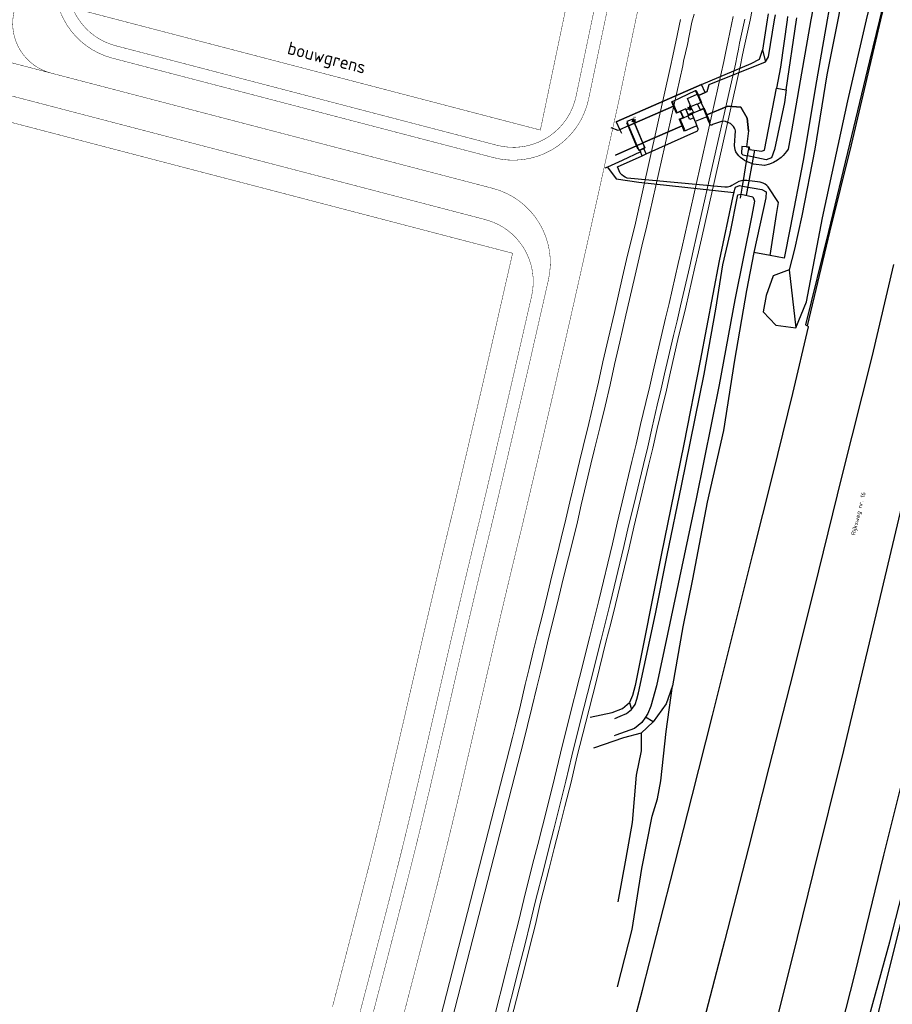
# Model space of a CAD drawing. Header units: metres. Extents: x 102000 to 105000, y 414600 to 420766.
# Tile 178 of 206: x 103598 to 103802, y 419170 to 419400. Entities that reach past the tile are written whole.
import ezdxf
from ezdxf.enums import TextEntityAlignment as Align

# ---------------------------------------------------------------- set-up
doc = ezdxf.new("R2010")
doc.units = ezdxf.units.M
doc.linetypes.add('DGN Style 2', pattern=[10.029034, 6.01742, -4.011614])
doc.layers.get('0').update_dxf_attribs({"color": 8})
for name, color, linetype, lineweight in [('00-Ontwerp DKIV', 8, 'Continuous', 0), ('N-PV-KG-GRENS_BOUWVLAK', 7, 'DGN Style 2', 0), ('N-WE-GR-OEVERBEPLANTING-A', 252, 'Continuous', 18), ('N-WE-GR-RUBUS 2 SOORTEN-G', 3, 'Continuous', 18), ('N-WE-GW-TALUDLIJN-G', 90, 'Continuous', 18), ('N-WE-WH-WATERLIJN-G', 150, 'Continuous', 5)]:
    doc.layers.add(name, color=color, linetype=linetype, lineweight=lineweight)
doc.styles.add('MtXpl_NLCS-ISO', font='NLCS-ISO.ttf')
doc.styles.add('NLCS-ISO', font='NLCS-ISO.ttf')
doc.styles.add('NLCS-ISO-ANNOTATIEF-T25', font='NLCS-ISO.ttf', dxfattribs={"height": 2.5})

msp = doc.modelspace()

# ---------------------------------------------------------------- hatches: boundary and pattern name
at = {"layer": 'N-WE-GR-OEVERBEPLANTING-A'}
h = msp.add_hatch(dxfattribs=at)
h.set_pattern_fill('AGR-BEPLANTING_SOORT_01-SO', color=256, scale=0.1, pattern_type=2)
h.set_pattern_definition([(60, (103582.13463, 419496.0748), (-0.2886752, 0.4999999), [0.144338, -0.433013]), (120, (103582.13463, 419496.0748), (-0.5773502, -1e-07), [0.144338, -0.433013]), (270, (103582.13463, 419496.07482), (0.288675, -0.5), [0.125, -0.875])])
edge = h.paths.add_edge_path()
edge.add_line((103568.8, 419452.96), (103581.63, 419492.91))
edge.add_line((103581.63, 419492.91), (103389.09, 419415.29))
edge.add_line((103389.09, 419415.29), (103250.81, 419378))
edge.add_arc((103249.58, 419382.59), 4.75, 194.9859, 285.093, ccw=False)
edge.add_line((103244.99, 419381.36), (103235.55, 419416.53))
edge.add_arc((103233.71, 419415.74), 2, 23.2211, 91.1804)
edge.add_line((103233.67, 419417.74), (103220.41, 419417.47))
edge.add_arc((103220.27, 419423.92), 6.45, 181.2023, 271.2023, ccw=False)
edge.add_line((103213.82, 419423.78), (103213.82, 419425.02))
edge.add_arc((103220.51, 419424.52), 6.71, 93.3467, 175.7141, ccw=False)
edge.add_line((103220.12, 419431.22), (103239.06, 419431.62))
edge.add_line((103239.06, 419431.62), (103291.97, 419438.06))
edge.add_line((103291.97, 419438.06), (103374.13, 419460.22))
edge.add_line((103374.13, 419460.22), (103571.21, 419539.65))
edge.add_line((103571.21, 419539.65), (103602.95, 419530.99))
edge.add_line((103602.95, 419530.99), (103600.56, 419527.5))
edge.add_line((103600.56, 419527.5), (103571.46, 419535.44))
edge.add_line((103571.46, 419535.44), (103375.41, 419456.41))
edge.add_line((103375.41, 419456.41), (103292.05, 419433.93))
edge.add_line((103292.05, 419433.93), (103239.14, 419428.02))
edge.add_line((103239.14, 419428.02), (103220.19, 419427.62))
edge.add_arc((103220.27, 419423.92), 3.7, 91.2023, 271.2023)
edge.add_line((103220.35, 419420.22), (103235.55, 419420.53))
edge.add_arc((103235.43, 419418.04), 2.5, 14.9905, 87.3009, ccw=False)
edge.add_line((103237.84, 419418.68), (103247.64, 419382.07))
edge.add_line((103247.64, 419382.07), (103247.62, 419382.16))
edge.add_arc((103249.57, 419382.58), 1.99, 192.1416, 259.5061)
edge.add_line((103249.21, 419380.62), (103250.1, 419380.66))
edge.add_line((103250.1, 419380.66), (103388.17, 419417.89))
edge.add_line((103388.17, 419417.89), (103582.13, 419496.07))
edge.add_arc((103582.99, 419494.36), 1.91, -12.4829, 116.4606, ccw=False)
edge.add_line((103584.86, 419493.95), (103571.98, 419454.28))
edge.add_line((103571.98, 419454.28), (103568.8, 419452.96))

# ---------------------------------------------------------------- linework, layer by layer
at = {"transparency": 33554687}
for p, q in [((103801.05, 419410.49), (103798.56, 419400)), ((103798.93, 419400), (103801.27, 419409.96)), ((103784.13, 419408.42), (103782.56, 419400)), ((103790.04, 419406.13), (103788.83, 419400)), ((103795.57, 419400), (103796.79, 419405.29)), ((103772.54, 419401.38), (103772.33, 419400)), ((103774.06, 419400), (103774.25, 419401.14)), ((103777.07, 419400.76), (103776.97, 419400)), ((103779.21, 419400), (103779.28, 419400.45)), ((103786.73, 419402.14), (103786.36, 419400))]:
    msp.add_line(p, q, dxfattribs=at)
for p, q in [((103772.33, 419400), (103771.54, 419394.88)), ((103772.65, 419391.34), (103774.06, 419400)), ((103776.97, 419400), (103775.43, 419388.9)), ((103776.81, 419383.57), (103779.21, 419400)), ((103782.56, 419400), (103780.03, 419385.69)), ((103786.36, 419400), (103783.88, 419385.67)), ((103788.83, 419400), (103786.28, 419387.09)), ((103791.22, 419381.03), (103795.57, 419400)), ((103798.56, 419400), (103796.27, 419390.35)), ((103796.57, 419389.99), (103798.93, 419400)), ((103771.54, 419394.88), (103771.24, 419392.91)), ((103770.57, 419390.75), (103771.24, 419392.91)), ((103771.24, 419392.91), (103771.94, 419390.12)), ((103771.94, 419390.12), (103772.65, 419391.34)), ((103757.01, 419384.82), (103768.57, 419389.77)), ((103758.76, 419384.85), (103771.94, 419390.12)), ((103768.57, 419389.77), (103770.57, 419390.75)), ((103775.43, 419388.9), (103774.5, 419384.02)), ((103796.27, 419390.35), (103791.59, 419370.88)), ((103792.02, 419370.76), (103796.57, 419389.99)), ((103786.28, 419387.09), (103783.46, 419369.76)), ((103737.03, 419376.11), (103757.01, 419384.82)), ((103757.01, 419384.82), (103737.03, 419376.11)), ((103757.83, 419382.97), (103757.01, 419384.82)), ((103757.83, 419382.97), (103757.01, 419384.82)), ((103758.33, 419383.18), (103758.76, 419384.85)), ((103780.03, 419385.69), (103778.06, 419374.02)), ((103783.88, 419385.67), (103780.76, 419367.09)), ((103750.19, 419380.84), (103755.62, 419383.43)), ((103753.7, 419381.56), (103755.96, 419382.58)), ((103755.62, 419383.43), (103755.64, 419383.44)), ((103755.62, 419383.43), (103755.64, 419383.44)), ((103755.62, 419383.43), (103755.96, 419382.58)), ((103755.96, 419382.58), (103755.62, 419383.43)), ((103755.64, 419383.44), (103755.75, 419383.48)), ((103755.64, 419383.44), (103755.75, 419383.48)), ((103756.9, 419380.63), (103755.64, 419383.44)), ((103755.75, 419383.48), (103756.26, 419382.3)), ((103755.75, 419383.48), (103756.26, 419382.3)), ((103755.96, 419382.58), (103756.82, 419380.62)), ((103756.26, 419382.3), (103757.83, 419382.97)), ((103757.83, 419382.97), (103756.26, 419382.3)), ((103756.26, 419382.3), (103756.99, 419380.63)), ((103758.33, 419383.18), (103757.83, 419382.97)), ((103757.83, 419382.97), (103758.33, 419383.18)), ((103771.72, 419369.53), (103774.5, 419384.02)), ((103774.5, 419384.02), (103776.81, 419383.57)), ((103776.81, 419383.57), (103776.39, 419380.65)), ((103750.47, 419379.77), (103741.33, 419375.81)), ((103741.33, 419375.81), (103750.47, 419379.77)), ((103750.19, 419380.84), (103750.04, 419380.79)), ((103750.04, 419380.79), (103750.19, 419380.84)), ((103750.04, 419380.79), (103750.47, 419379.77)), ((103750.47, 419379.77), (103750.04, 419380.79)), ((103751.29, 419378.25), (103750.19, 419380.84)), ((103751.29, 419378.25), (103750.19, 419380.84)), ((103750.47, 419379.77), (103751.16, 419378.14)), ((103751.16, 419378.14), (103750.47, 419379.77)), ((103754.53, 419379.68), (103753.7, 419381.56)), ((103754.5, 419379.66), (103754.53, 419379.68)), ((103754.6, 419379.46), (103754.5, 419379.66)), ((103754.53, 419379.68), (103756.01, 419380.35)), ((103756.01, 419380.35), (103756.05, 419380.24)), ((103756.82, 419380.62), (103756.05, 419380.24)), ((103756.05, 419380.24), (103756.66, 419378.92)), ((103756.9, 419380.63), (103756.82, 419380.62)), ((103757.51, 419379.29), (103756.9, 419380.63)), ((103756.99, 419380.63), (103756.9, 419380.63)), ((103758.24, 419377.74), (103763.18, 419379.8)), ((103763.18, 419379.8), (103758.24, 419377.74)), ((103763.18, 419379.8), (103766.21, 419379.54)), ((103766.21, 419379.54), (103763.18, 419379.8)), ((103776.39, 419380.65), (103774.82, 419373.28)), ((103785.25, 419353.66), (103791.22, 419381.03)), ((103752.09, 419378.51), (103751.16, 419378.14)), ((103752.09, 419378.51), (103751.16, 419378.14)), ((103752.1, 419378.61), (103751.29, 419378.25)), ((103752.1, 419378.61), (103751.29, 419378.25)), ((103752.67, 419377.14), (103752.09, 419378.51)), ((103752.67, 419377.14), (103752.09, 419378.51)), ((103753.3, 419379.13), (103752.1, 419378.61)), ((103753.3, 419379.13), (103752.1, 419378.61)), ((103752.1, 419378.61), (103752.79, 419377.09)), ((103752.79, 419377.09), (103753.82, 419377.54)), ((103753.38, 419378.94), (103753.3, 419379.13)), ((103753.38, 419378.94), (103753.3, 419379.13)), ((103754.6, 419379.46), (103753.38, 419378.94)), ((103753.87, 419377.83), (103753.38, 419378.94)), ((103753.87, 419377.83), (103753.38, 419378.94)), ((103753.82, 419377.54), (103754.82, 419377.98)), ((103753.82, 419377.54), (103753.96, 419377.63)), ((103753.82, 419377.54), (103753.96, 419377.63)), ((103754.24, 419376.65), (103753.82, 419377.54)), ((103753.87, 419377.83), (103755.1, 419378.35)), ((103753.96, 419377.63), (103753.87, 419377.83)), ((103753.96, 419377.63), (103753.87, 419377.83)), ((103754.03, 419379.35), (103754.49, 419379.35)), ((103754.03, 419379.35), (103754.49, 419379.35)), ((103754.03, 419379.15), (103754.49, 419379.15)), ((103754.03, 419379.15), (103754.49, 419379.15)), ((103755.1, 419378.35), (103754.6, 419379.46)), ((103754.81, 419378.08), (103755.15, 419378.23)), ((103754.82, 419377.98), (103754.81, 419378.08)), ((103755.2, 419377.05), (103754.82, 419377.98)), ((103755.15, 419378.23), (103755.1, 419378.35)), ((103755.17, 419378.19), (103755.15, 419378.23)), ((103756.16, 419378.64), (103755.17, 419378.19)), ((103756.68, 419378.86), (103756.16, 419378.64)), ((103756.66, 419378.92), (103757.51, 419379.29)), ((103756.66, 419378.92), (103756.68, 419378.86)), ((103756.68, 419378.86), (103757.46, 419379.18)), ((103757.46, 419379.18), (103758.22, 419377.32)), ((103757.51, 419379.29), (103757.58, 419379.33)), ((103757.54, 419379.21), (103757.51, 419379.29)), ((103758.16, 419377.71), (103757.54, 419379.21)), ((103757.58, 419379.33), (103757.64, 419379.26)), ((103757.64, 419379.26), (103758.24, 419377.74)), ((103758.77, 419376.24), (103758.16, 419377.71)), ((103758.24, 419377.74), (103758.86, 419376.19)), ((103766.21, 419379.54), (103767.67, 419376.94)), ((103767.67, 419376.94), (103766.21, 419379.54)), ((103737.03, 419376.11), (103737.89, 419374.26)), ((103737.03, 419376.11), (103737.89, 419374.26)), ((103739.82, 419375.16), (103737.89, 419374.26)), ((103739.82, 419375.16), (103737.89, 419374.26)), ((103740.92, 419376.78), (103739.54, 419376.17)), ((103740.92, 419376.78), (103739.54, 419376.17)), ((103739.54, 419376.17), (103739.94, 419375.21)), ((103739.54, 419376.17), (103739.94, 419375.21)), ((103739.82, 419375.16), (103739.56, 419375.78)), ((103739.94, 419375.21), (103739.82, 419375.16)), ((103739.94, 419375.21), (103739.82, 419375.16)), ((103741.81, 419370.52), (103739.82, 419375.16)), ((103739.94, 419375.21), (103741.29, 419375.79)), ((103741.29, 419375.79), (103739.94, 419375.21)), ((103739.94, 419375.21), (103741.91, 419370.56)), ((103739.94, 419375.21), (103741.91, 419370.56)), ((103741.33, 419375.81), (103740.92, 419376.78)), ((103741.33, 419375.81), (103740.92, 419376.78)), ((103740.93, 419376.48), (103741.4, 419376.48)), ((103740.93, 419376.48), (103741.4, 419376.48)), ((103740.93, 419376.28), (103741.4, 419376.28)), ((103740.93, 419376.28), (103741.4, 419376.28)), ((103740.97, 419376.56), (103741.29, 419375.79)), ((103741.29, 419375.79), (103741.33, 419375.81)), ((103741.33, 419375.81), (103741.29, 419375.79)), ((103741.29, 419375.79), (103743.25, 419371.16)), ((103743.28, 419371.18), (103741.33, 419375.81)), ((103743.28, 419371.18), (103741.33, 419375.81)), ((103743.28, 419371.18), (103752.44, 419375.21)), ((103752.44, 419375.21), (103743.28, 419371.18)), ((103751.78, 419376.72), (103752.67, 419377.14)), ((103751.78, 419376.72), (103752.67, 419377.14)), ((103751.81, 419376.64), (103751.78, 419376.72)), ((103751.81, 419376.64), (103751.78, 419376.72)), ((103752.44, 419375.21), (103751.81, 419376.64)), ((103752, 419376.75), (103752.79, 419377.09)), ((103753.06, 419374.27), (103752, 419376.75)), ((103752.89, 419374.18), (103752.44, 419375.21)), ((103755.2, 419377.05), (103754.24, 419376.65)), ((103755.93, 419375.22), (103754.97, 419374.78)), ((103755.54, 419376.22), (103755.2, 419377.05)), ((103758.22, 419377.32), (103755.54, 419376.22)), ((103755.54, 419376.22), (103755.93, 419375.22)), ((103756.22, 419374.49), (103755.93, 419375.22)), ((103758.74, 419376.14), (103758.22, 419377.32)), ((103758.86, 419376.19), (103758.74, 419376.14)), ((103759.01, 419375.46), (103758.74, 419376.14)), ((103759.17, 419375.36), (103759.01, 419375.46)), ((103759.39, 419375.35), (103759.17, 419375.36)), ((103759.56, 419375.46), (103759.39, 419375.35)), ((103761.92, 419376.24), (103759.56, 419375.46)), ((103761.99, 419376.24), (103761.92, 419376.24)), ((103762.63, 419376.17), (103761.99, 419376.24)), ((103763.17, 419376), (103762.63, 419376.17)), ((103763.73, 419375.7), (103763.17, 419376)), ((103764.21, 419375.29), (103763.73, 419375.7)), ((103764.45, 419375.02), (103764.21, 419375.29)), ((103767.99, 419374.01), (103767.67, 419376.94)), ((103767.67, 419376.94), (103767.99, 419374.01)), ((103737.48, 419374.07), (103735.91, 419374.73)), ((103737.89, 419374.26), (103737.48, 419374.07)), ((103737.89, 419374.26), (103737.48, 419374.07)), ((103737.89, 419374.26), (103738.27, 419373.45)), ((103744.08, 419368.65), (103755.93, 419373.91)), ((103752.89, 419374.18), (103753.06, 419374.27)), ((103753.01, 419373.95), (103752.89, 419374.18)), ((103754.97, 419374.78), (103753.01, 419373.95)), ((103755.93, 419373.91), (103756.05, 419374)), ((103756.05, 419374), (103756.16, 419374.14)), ((103756.16, 419374.14), (103756.21, 419374.31)), ((103756.21, 419374.31), (103756.22, 419374.49)), ((103764.68, 419374.67), (103764.45, 419375.02)), ((103764.84, 419374.35), (103764.68, 419374.67)), ((103764.73, 419370.6), (103764.97, 419373.99)), ((103764.97, 419373.99), (103764.84, 419374.35)), ((103767.99, 419374.01), (103767.48, 419370.24)), ((103767.99, 419374.01), (103767.48, 419370.24)), ((103774.82, 419373.28), (103774.05, 419369.69)), ((103778.06, 419374.02), (103777.24, 419369.75)), ((103736.85, 419368.3), (103741.81, 419370.52)), ((103741.81, 419370.52), (103736.85, 419368.3)), ((103741.81, 419370.52), (103741.91, 419370.56)), ((103741.91, 419370.56), (103741.81, 419370.52)), ((103742.11, 419369.81), (103741.81, 419370.52)), ((103741.91, 419370.56), (103743.25, 419371.16)), ((103743.25, 419371.16), (103741.91, 419370.56)), ((103741.91, 419370.56), (103742.38, 419369.47)), ((103741.91, 419370.56), (103742.38, 419369.47)), ((103742.38, 419369.47), (103741.91, 419370.56)), ((103743.25, 419371.16), (103743.28, 419371.18)), ((103743.28, 419371.18), (103743.25, 419371.16)), ((103743.25, 419371.16), (103743.71, 419370.06)), ((103743.76, 419370.03), (103743.28, 419371.18)), ((103743.76, 419370.03), (103743.28, 419371.18)), ((103764.82, 419369.56), (103764.73, 419370.6)), ((103791.59, 419370.88), (103786.64, 419350.51)), ((103786.99, 419350.29), (103792.02, 419370.76)), ((103737.32, 419365.58), (103743.09, 419368.21)), ((103742.74, 419369.11), (103738.45, 419367.06)), ((103742.38, 419369.47), (103742.58, 419369.51)), ((103742.38, 419369.47), (103742.58, 419369.51)), ((103742.58, 419369.51), (103742.38, 419369.47)), ((103743.48, 419369.93), (103742.58, 419369.51)), ((103742.58, 419369.51), (103743.49, 419369.91)), ((103742.58, 419369.51), (103743.49, 419369.91)), ((103742.58, 419369.51), (103742.74, 419369.11)), ((103743.09, 419368.21), (103742.74, 419369.11)), ((103743.09, 419368.21), (103744.08, 419368.65)), ((103743.49, 419369.91), (103743.48, 419369.93)), ((103743.49, 419369.91), (103743.76, 419370.03)), ((103743.49, 419369.91), (103743.76, 419370.03)), ((103744.08, 419368.65), (103743.49, 419369.91)), ((103765.03, 419369.14), (103764.82, 419369.56)), ((103765.37, 419368.6), (103765.03, 419369.14)), ((103765.72, 419368.16), (103765.37, 419368.6)), ((103766.11, 419367.77), (103765.72, 419368.16)), ((103766.43, 419370.37), (103766.3, 419368.71)), ((103766.3, 419368.71), (103766.63, 419368.37)), ((103767.48, 419370.24), (103766.43, 419370.37)), ((103766.63, 419368.37), (103767.74, 419368.14)), ((103767.48, 419370.24), (103768.09, 419370.27)), ((103767.48, 419370.24), (103768.09, 419370.27)), ((103767.49, 419358.91), (103769.42, 419369.47)), ((103767.74, 419368.14), (103768.09, 419370.27)), ((103768.09, 419370.27), (103768.23, 419369.65)), ((103768.23, 419369.65), (103771.02, 419369.24)), ((103771.02, 419369.24), (103771.72, 419369.53)), ((103774.05, 419369.69), (103773.38, 419367.71)), ((103776.1, 419368.29), (103775.59, 419367.81)), ((103776.5, 419368.73), (103776.1, 419368.29)), ((103776.86, 419369.19), (103776.5, 419368.73)), ((103777.24, 419369.75), (103776.86, 419369.19)), ((103783.46, 419369.76), (103780.4, 419354.14)), ((103738.45, 419367.06), (103735.04, 419365.55)), ((103766.61, 419367.36), (103766.11, 419367.77)), ((103767, 419367.11), (103766.61, 419367.36)), ((103766.8, 419362.38), (103767.53, 419366.84)), ((103767.53, 419366.84), (103767, 419367.11)), ((103767.53, 419366.84), (103767.74, 419368.14)), ((103769.15, 419366.19), (103767.53, 419366.84)), ((103772.08, 419367.27), (103767.74, 419368.14)), ((103771.73, 419365.88), (103769.15, 419366.19)), ((103772.86, 419366.21), (103771.73, 419365.88)), ((103773.38, 419367.71), (103772.08, 419367.27)), ((103773.83, 419366.63), (103772.86, 419366.21)), ((103774.74, 419367.16), (103773.83, 419366.63)), ((103775.59, 419367.81), (103774.74, 419367.16)), ((103780.76, 419367.09), (103777.72, 419351.38)), ((103735.04, 419365.55), (103734.43, 419365.28)), ((103735.04, 419365.55), (103737.06, 419362.79)), ((103738.01, 419364.09), (103737.32, 419365.58)), ((103738.36, 419363.73), (103738.01, 419364.09)), ((103738.74, 419363.42), (103738.36, 419363.73)), ((103737.06, 419362.79), (103742.31, 419362.01)), ((103739.15, 419363.16), (103738.74, 419363.42)), ((103739.59, 419362.96), (103739.15, 419363.16)), ((103762.47, 419360.82), (103739.59, 419362.96)), ((103742.31, 419362.01), (103764.54, 419359.6)), ((103765.75, 419362.17), (103764.09, 419361.21)), ((103766.66, 419362.37), (103765.75, 419362.17)), ((103766.59, 419361.1), (103766.8, 419362.38)), ((103766.8, 419362.38), (103766.66, 419362.37)), ((103767.6, 419362.42), (103766.8, 419362.38)), ((103770.72, 419362), (103767.6, 419362.42)), ((103771.38, 419361.78), (103770.72, 419362)), ((103771.85, 419361.53), (103771.38, 419361.78)), ((103772.28, 419361.21), (103771.85, 419361.53)), ((103763.07, 419360.86), (103762.47, 419360.82)), ((103763.7, 419361.03), (103763.07, 419360.86)), ((103764.09, 419361.21), (103763.7, 419361.03)), ((103763.71, 419350.02), (103765.5, 419359.04)), ((103764.54, 419359.6), (103764.31, 419358.76)), ((103764.54, 419359.6), (103764.9, 419360.88)), ((103764.9, 419360.88), (103765.87, 419361.22)), ((103765.5, 419359.04), (103766.17, 419359.22)), ((103765.87, 419361.22), (103766.59, 419361.1)), ((103766.13, 419358.27), (103766.28, 419359.2)), ((103766.17, 419359.22), (103766.28, 419359.2)), ((103766.28, 419359.2), (103766.59, 419361.1)), ((103766.28, 419359.2), (103768.95, 419358.57)), ((103766.59, 419361.1), (103771.11, 419360.31)), ((103771.11, 419360.31), (103772.12, 419359.72)), ((103772.12, 419359.72), (103772.05, 419358.38)), ((103772.6, 419360.89), (103772.28, 419361.21)), ((103775.02, 419357.3), (103772.6, 419360.89)), ((103764.31, 419358.76), (103761.14, 419343.63)), ((103769.36, 419357.59), (103768.73, 419354.24)), ((103768.95, 419358.57), (103769.24, 419358.05)), ((103772.05, 419358.38), (103769.19, 419345.59)), ((103769.24, 419358.05), (103769.36, 419357.59)), ((103774.51, 419354.47), (103775.02, 419357.3)), ((103773.05, 419344.89), (103774.51, 419354.47)), ((103768.73, 419354.24), (103764.74, 419334.53)), ((103780.4, 419354.14), (103778.74, 419346.37)), ((103781.53, 419334.02), (103785.25, 419353.66)), ((103761.97, 419342.72), (103763.71, 419350.02)), ((103777.72, 419351.38), (103776.33, 419344.23)), ((103786.64, 419350.51), (103781.28, 419328.69)), ((103781.73, 419328.46), (103786.99, 419350.29)), ((103769.19, 419345.59), (103767.49, 419336.7)), ((103773.05, 419344.89), (103769.19, 419345.59)), ((103778.74, 419346.37), (103777.49, 419341.49)), ((103761.14, 419343.63), (103756.64, 419320.23)), ((103776.33, 419344.23), (103773.05, 419344.89)), ((103760.34, 419332.3), (103761.97, 419342.72)), ((103777.49, 419341.49), (103773.77, 419340.11)), ((103777.49, 419341.49), (103779.02, 419327.95)), ((103801.89, 419342.74), (103796.79, 419321.16)), ((103773.77, 419340.11), (103772.1, 419335.49)), ((103767.49, 419336.7), (103764.68, 419320.41)), ((103764.74, 419334.53), (103761.13, 419314.64)), ((103772.1, 419335.49), (103771.42, 419331.68)), ((103779.02, 419327.95), (103781.53, 419334.02)), ((103757.64, 419317.17), (103760.34, 419332.3)), ((103771.42, 419331.68), (103774.38, 419328.56)), ((103774.38, 419328.56), (103779.02, 419327.95)), ((103778.34, 419312.62), (103782.03, 419328.16)), ((103781.28, 419328.69), (103781.73, 419328.46)), ((103782.03, 419328.16), (103781.73, 419328.46)), ((103756.64, 419320.23), (103752.85, 419300.77)), ((103764.68, 419320.41), (103762.14, 419303.96)), ((103796.79, 419321.16), (103789.82, 419293.35)), ((103752.33, 419291.02), (103757.64, 419317.17)), ((103761.13, 419314.64), (103755.74, 419287.96)), ((103773.68, 419293.57), (103778.34, 419312.62)), ((103762.14, 419303.96), (103758.28, 419287.2)), ((103752.85, 419300.77), (103747.54, 419274.81)), ((103768.98, 419275.04), (103773.68, 419293.57)), ((103789.82, 419293.35), (103784.35, 419271.12)), ((103748.96, 419274.84), (103752.33, 419291.02)), ((103755.74, 419287.96), (103749.02, 419256.34)), ((103797.45, 419259.22), (103804.17, 419287.81)), ((103758.28, 419287.2), (103754.92, 419269.19)), ((103747.54, 419274.81), (103741.52, 419244.35)), ((103746.21, 419261.08), (103748.96, 419274.84)), ((103764.87, 419258.51), (103768.98, 419275.04)), ((103754.92, 419269.19), (103752.64, 419258.03)), ((103784.35, 419271.12), (103778.44, 419247.41)), ((103742.28, 419242.65), (103746.21, 419261.08)), ((103752.64, 419258.03), (103750.22, 419244.31)), ((103759.56, 419237.32), (103764.87, 419258.51)), ((103790.23, 419229.19), (103797.45, 419259.22)), ((103749.02, 419256.34), (103746.5, 419244.25)), ((103778.44, 419247.41), (103772.7, 419225.19)), ((103741.52, 419244.35), (103740.86, 419242)), ((103746.5, 419244.25), (103745.16, 419239.49)), ((103748.71, 419233.58), (103750.22, 419244.31)), ((103750.22, 419244.31), (103748.73, 419240.09)), ((103740.86, 419242), (103740.14, 419240.35)), ((103741.86, 419241.16), (103742.28, 419242.65)), ((103738.52, 419238.95), (103740.14, 419240.35)), ((103740.14, 419240.35), (103740.62, 419238.73)), ((103740.62, 419238.73), (103741.45, 419239.92)), ((103741.45, 419239.92), (103741.86, 419241.16)), ((103745.16, 419239.49), (103744.43, 419237.78)), ((103748.73, 419240.09), (103745.68, 419235.85)), ((103730.96, 419236.92), (103736.09, 419238.02)), ((103736.09, 419238.02), (103738.52, 419238.95)), ((103736.74, 419236.6), (103737.98, 419237.16)), ((103737.98, 419237.16), (103739.44, 419237.82)), ((103739.44, 419237.82), (103740.62, 419238.73)), ((103743.89, 419236.97), (103743.04, 419235.7)), ((103744.43, 419237.78), (103743.89, 419236.97)), ((103745.68, 419235.85), (103743.89, 419236.97)), ((103754.82, 419218.58), (103759.56, 419237.32)), ((103743.04, 419235.7), (103741.3, 419234.33)), ((103745.68, 419235.85), (103742.86, 419233.22)), ((103737, 419232.75), (103736.54, 419232.58)), ((103741.3, 419234.33), (103737, 419232.75)), ((103742.86, 419233.22), (103738.79, 419232.09)), ((103742.86, 419233.22), (103742.87, 419229.05)), ((103747.52, 419222.06), (103748.71, 419233.58)), ((103738.79, 419232.09), (103731.71, 419229.72)), ((103742.87, 419229.05), (103741.72, 419223.4)), ((103783.13, 419200.65), (103790.23, 419229.19)), ((103805.26, 419227.76), (103799.56, 419204.67)), ((103741.72, 419223.4), (103740.75, 419212.33)), ((103772.7, 419225.19), (103767.95, 419206.43)), ((103746.73, 419217.88), (103747.52, 419222.06)), ((103749.76, 419198.7), (103754.82, 419218.58)), ((103745.49, 419213.83), (103746.73, 419217.88)), ((103740.75, 419212.33), (103739.27, 419203.98)), ((103743.06, 419201.58), (103745.49, 419213.83)), ((103767.95, 419206.43), (103762.35, 419184.6)), ((103739.27, 419203.98), (103737.47, 419193.8)), ((103799.56, 419204.67), (103792.79, 419177.07)), ((103740.77, 419187.32), (103743.06, 419201.58)), ((103778.17, 419180.4), (103783.13, 419200.65)), ((103743.2, 419173.14), (103749.76, 419198.7)), ((103800.98, 419184.44), (103804.62, 419198.4)), ((103798.24, 419167.61), (103804.87, 419194.01)), ((103737.33, 419173.94), (103740.77, 419187.32)), ((103762.35, 419184.6), (103756.21, 419160.93)), ((103797.03, 419169.97), (103800.98, 419184.44)), ((103772.31, 419157.05), (103778.17, 419180.4)), ((103792.79, 419177.07), (103789.04, 419162.29)), ((103737.46, 419151.47), (103743.2, 419173.14)), ((103793.21, 419155.78), (103797.03, 419169.97))]:
    msp.add_line(p, q)
at = {"ltscale": 0.1}
for p, q in [((103754.26, 419379.5), (103754.26, 419379.75)), ((103754.26, 419379.5), (103754.26, 419379.75)), ((103754.04, 419379.37), (103753.82, 419379.5)), ((103754.04, 419379.37), (103753.82, 419379.5)), ((103754.04, 419379.12), (103753.82, 419378.99)), ((103754.04, 419379.12), (103753.82, 419378.99)), ((103754.26, 419378.99), (103754.26, 419378.74)), ((103754.26, 419378.99), (103754.26, 419378.74)), ((103754.48, 419379.37), (103754.7, 419379.5)), ((103754.48, 419379.37), (103754.7, 419379.5)), ((103754.48, 419379.12), (103754.7, 419378.99)), ((103754.48, 419379.12), (103754.7, 419378.99)), ((103740.95, 419376.5), (103740.73, 419376.63)), ((103740.95, 419376.5), (103740.73, 419376.63)), ((103740.95, 419376.25), (103740.73, 419376.12)), ((103740.95, 419376.25), (103740.73, 419376.12)), ((103741.16, 419376.12), (103741.16, 419375.87)), ((103741.16, 419376.12), (103741.16, 419375.87)), ((103741.16, 419376.63), (103741.16, 419376.88)), ((103741.16, 419376.63), (103741.16, 419376.88)), ((103741.38, 419376.5), (103741.6, 419376.63)), ((103741.38, 419376.5), (103741.6, 419376.63)), ((103741.38, 419376.25), (103741.6, 419376.12)), ((103741.38, 419376.25), (103741.6, 419376.12))]:
    msp.add_line(p, q, dxfattribs=at)
for centre in [(103754.26, 419379.25), (103754.26, 419379.25), (103741.16, 419376.38), (103741.16, 419376.38)]:
    msp.add_circle(centre, 0.253, dxfattribs=at)
at = {"layer": '00-Ontwerp DKIV', "transparency": 33554687, "const_width": 0.1}
for points in [[(103632.89, 419471.69), (103732.51, 419512.56, -0.601575), (103754.25, 419494.48), (103730.61, 419381.47, -0.428687), (103708.44, 419367.74), (103619.32, 419391.01, -0.414214), (103606.45, 419412.97), (103611.18, 419431.08, -0.036106), (103611.87, 419433.13), (103624.77, 419463.65, -0.197967), (103632.89, 419471.69)], [(103624.77, 419463.65), (103611.87, 419433.13, 0.036106), (103611.18, 419431.08), (103606.45, 419412.97, 0.414214), (103619.32, 419391.01), (103708.44, 419367.74, 0.428687), (103730.61, 419381.47), (103754.25, 419494.48, 0.601575), (103732.51, 419512.56), (103632.89, 419471.69, 0.197967), (103624.77, 419463.65)], [(103733.65, 419509.78), (103635.18, 419469.38, 0.197967), (103627.05, 419461.34), (103614.72, 419432.16, 0.036106), (103614.03, 419430.11), (103609.35, 419412.21, 0.414214), (103620.08, 419393.91), (103709.2, 419370.64, 0.428687), (103727.67, 419382.09), (103751.31, 419495.09, 0.601575), (103733.65, 419509.78)], [(103709.2, 419370.64), (103620.08, 419393.91, -0.414214), (103609.35, 419412.21), (103614.03, 419430.11, -0.036106), (103614.72, 419432.16), (103627.05, 419461.34, -0.197967), (103635.18, 419469.38), (103733.65, 419509.78, -0.601575), (103751.31, 419495.09), (103727.67, 419382.09, -0.428687), (103709.2, 419370.64)]]:
    msp.add_lwpolyline(points, format="xyb", close=True, dxfattribs=at)
at = {"layer": '00-Ontwerp DKIV', "transparency": 33554687, "const_width": 0.1, "flags": 128}
msp.add_lwpolyline([(103733.65, 419509.78), (103635.18, 419469.38, 0.197967), (103627.05, 419461.34), (103614.72, 419432.16, 0.036106), (103614.03, 419430.11), (103609.35, 419412.21, 0.414214), (103620.08, 419393.91), (103709.2, 419370.64, 0.428687), (103727.67, 419382.09), (103751.31, 419495.09, 0.601575), (103733.65, 419509.78)], format="xyb", dxfattribs=at)
at = {"layer": '00-Ontwerp DKIV', "transparency": 33554687, "const_width": 0.1}
msp.add_lwpolyline([(103719.33, 419374.2), (103746.25, 419502.9), (103737.96, 419505.06), (103634.02, 419462.42), (103620, 419429.22), (103612.88, 419401.99)], close=True, dxfattribs=at)
for points in [[(103686.77, 419165.1), (103688.03, 419169.91), (103689.1, 419174.05), (103689.28, 419174.73), (103690.53, 419179.55), (103691.78, 419184.36), (103693.02, 419189.18), (103694.26, 419194), (103694.52, 419195), (103695.47, 419198.74), (103696.65, 419203.48), (103697.82, 419208.24), (103698.97, 419213.02), (103700.11, 419217.82), (103701.24, 419222.63), (103702.36, 419227.46), (103703.48, 419232.3), (103704.6, 419237.15), (103705.72, 419242.01), (103706.84, 419246.88), (103707.97, 419251.76), (103709.11, 419256.65), (103710.25, 419261.54), (103711.41, 419266.43), (103712.58, 419271.33), (103713.76, 419276.23), (103714.93, 419281.03), (103716.06, 419285.81), (103717.2, 419290.65), (103718.34, 419295.48), (103719.47, 419300.32), (103720.6, 419305.16), (103721.72, 419310), (103722.84, 419314.84), (103723.95, 419319.68), (103725.06, 419324.52), (103726.16, 419329.36), (103727.26, 419334.21), (103728.35, 419339.05), (103729.44, 419343.9), (103730.53, 419348.75), (103731.61, 419353.59), (103732.69, 419358.44), (103733.68, 419362.95), (103737.65, 419380.96), (103763.24, 419503.29, 0.399886)], [(103596.39, 419402.16, 0.414214), (103604.97, 419387.52), (103604.97, 419387.52), (103708.21, 419360.57, -0.405065), (103721.21, 419339.15), (103718.23, 419326.08), (103717.13, 419321.24), (103716.02, 419316.41), (103714.9, 419311.57), (103713.78, 419306.74), (103712.65, 419301.91), (103711.52, 419297.08), (103710.39, 419292.25), (103709.25, 419287.42), (103708.12, 419282.67), (103706.96, 419277.88), (103705.77, 419272.96), (103704.6, 419268.05), (103703.44, 419263.14), (103702.29, 419258.24), (103701.15, 419253.34), (103700.02, 419248.46), (103698.9, 419243.58), (103697.78, 419238.72), (103696.66, 419233.87), (103695.54, 419229.04), (103694.42, 419224.22), (103693.3, 419219.43), (103692.16, 419214.65), (103691.02, 419209.9), (103689.86, 419205.16), (103688.68, 419200.45), (103687.74, 419196.74), (103687.48, 419195.75), (103686.24, 419190.92), (103685, 419186.11), (103683.76, 419181.3), (103682.51, 419176.49), (103682.33, 419175.81), (103681.25, 419171.68), (103680, 419166.86)], [(103680, 419166.86), (103681.25, 419171.68), (103682.33, 419175.81), (103682.51, 419176.49), (103683.76, 419181.3), (103685, 419186.11), (103686.24, 419190.92), (103687.48, 419195.75), (103687.74, 419196.74), (103688.68, 419200.45), (103689.86, 419205.16), (103691.02, 419209.9), (103692.16, 419214.65), (103693.3, 419219.43), (103694.42, 419224.22), (103695.54, 419229.04), (103696.66, 419233.87), (103697.78, 419238.72), (103698.9, 419243.58), (103700.02, 419248.46), (103701.15, 419253.34), (103702.29, 419258.24), (103703.44, 419263.14), (103704.6, 419268.05), (103705.77, 419272.96), (103706.96, 419277.88), (103708.12, 419282.67), (103709.25, 419287.42), (103710.39, 419292.25), (103711.52, 419297.08), (103712.65, 419301.91), (103713.78, 419306.74), (103714.9, 419311.57), (103716.02, 419316.41), (103717.13, 419321.24), (103718.23, 419326.08), (103721.21, 419339.15, 0.405065), (103708.21, 419360.57), (103604.97, 419387.52), (103589.06, 419391.67)], [(103587.07, 419384.44), (103706.46, 419353.27, -0.405343), (103717.29, 419335.41), (103714.2, 419321.91), (103713.09, 419317.08), (103711.98, 419312.25), (103710.86, 419307.42), (103709.73, 419302.59), (103708.6, 419297.76), (103707.47, 419292.94), (103706.33, 419288.11), (103705.21, 419283.37), (103704.04, 419278.59), (103702.85, 419273.66), (103701.68, 419268.74), (103700.52, 419263.83), (103699.37, 419258.92), (103698.23, 419254.02), (103697.1, 419249.13), (103696.15, 419245), (103695.97, 419244.26), (103694.86, 419239.39), (103693.74, 419234.55), (103692.62, 419229.72), (103691.5, 419224.91), (103690.38, 419220.12), (103689.24, 419215.35), (103688.1, 419210.6), (103686.95, 419205.88), (103685.77, 419201.18), (103684.83, 419197.48), (103684.58, 419196.5), (103683.34, 419191.67), (103682.1, 419186.86), (103680.85, 419182.06), (103679.6, 419177.24), (103679.43, 419176.57), (103678.35, 419172.44), (103677.09, 419167.62)]]:
    msp.add_lwpolyline(points, format="xyb", dxfattribs=at)
msp.add_lwpolyline([(103593.89, 419376.46), (103712.84, 419345.4), (103708.92, 419328.2), (103707.82, 419323.38), (103706.71, 419318.55), (103705.6, 419313.73), (103704.48, 419308.9), (103703.35, 419304.08), (103702.23, 419299.26), (103701.09, 419294.44), (103699.96, 419289.62), (103698.84, 419284.9), (103697.67, 419280.13), (103696.48, 419275.19), (103695.96, 419273), (103692.95, 419260.25), (103691.85, 419255.5), (103690.72, 419250.61), (103689.59, 419245.73), (103688.47, 419240.86), (103687.36, 419236.02), (103686.24, 419231.2), (103685.12, 419226.4), (103684, 419221.62), (103682.87, 419216.87), (103681.74, 419212.15), (103680.59, 419207.45), (103679.42, 419202.78), (103678.49, 419199.11), (103678.23, 419198.13), (103676.99, 419193.3), (103675.75, 419188.5), (103674.51, 419183.7), (103673.26, 419178.89), (103673.09, 419178.22), (103672.01, 419174.09), (103670.76, 419169.28)], dxfattribs=at)
at = {"layer": 'N-WE-GR-RUBUS 2 SOORTEN-G', "color": 8}
msp.add_lwpolyline([(103769.3, 419404.8), (103768.33, 419399.91), (103767.12, 419394.27), (103766.82, 419392.87), (103766.52, 419391.37), (103766.14, 419389.38), (103756.99, 419348.76), (103756.25, 419345.71), (103755.45, 419342.11), (103753.31, 419332.78), (103752.49, 419329.29), (103751.65, 419325.9), (103749.56, 419316.94), (103748.77, 419313.43), (103747.88, 419309.61), (103746.66, 419304.46), (103745.64, 419299.84), (103744.62, 419295.75), (103742.35, 419286.29), (103741.17, 419281.36), (103740.09, 419276.53), (103736.85, 419263.26), (103735.8, 419258.88), (103734.74, 419254.81), (103732.36, 419245.22), (103729.92, 419235.76), (103727.89, 419227.59), (103726.5, 419221.72), (103725.08, 419216.05), (103723.67, 419210.46), (103722.59, 419206.21), (103721.39, 419201.53), (103719.32, 419193.36), (103718.17, 419188.5), (103716.96, 419183.64), (103715.62, 419178.28), (103711.89, 419163.74)], dxfattribs=at)
at = {"layer": 'N-WE-GW-TALUDLIJN-G', "color": 8, "transparency": 33554687, "flags": 128}
for points in [[(103752.07, 419400.04), (103751.02, 419394.8), (103750.11, 419390.84), (103749.9, 419389.74), (103741.53, 419352.41), (103740.41, 419347.7), (103739.73, 419344.99), (103738.55, 419339.85), (103736.64, 419331.56), (103735.2, 419325.33), (103733.96, 419320.03), (103732.95, 419315.24), (103731.78, 419310.3), (103730.67, 419305.57), (103729.3, 419300.23), (103728.47, 419296.73), (103727.38, 419292.12), (103726.21, 419287.25), (103725.3, 419283.24), (103724.22, 419278.8), (103723.22, 419274.87), (103722.1, 419270.28), (103720.97, 419265.68), (103719.87, 419261.2), (103718.67, 419256.32), (103717.75, 419252.6), (103716.74, 419248.35), (103715.81, 419244.57), (103714.67, 419239.78), (103713.64, 419235.66), (103712.8, 419232.17), (103688.95, 419139.47)], [(103710.68, 419164.06), (103714.41, 419178.59), (103715.75, 419183.95), (103716.96, 419188.8), (103718.1, 419193.66), (103720.18, 419201.84), (103721.38, 419206.52), (103722.46, 419210.76), (103723.87, 419216.36), (103725.29, 419222.02), (103726.67, 419227.88), (103728.71, 419236.07), (103731.15, 419245.52), (103733.53, 419255.12), (103734.58, 419259.18), (103735.64, 419263.55), (103738.87, 419276.81), (103739.95, 419281.64), (103741.14, 419286.58), (103743.4, 419296.05), (103744.43, 419300.13), (103745.44, 419304.74), (103746.66, 419309.89), (103747.56, 419313.71), (103748.34, 419317.21), (103750.43, 419326.2), (103751.28, 419329.58), (103752.09, 419333.07), (103754.23, 419342.38), (103755.04, 419346), (103755.77, 419349.05), (103764.92, 419389.63), (103765.29, 419391.61), (103765.6, 419393.13), (103765.9, 419394.53), (103767.1, 419400.16)]]:
    msp.add_lwpolyline(points, dxfattribs=at)
at = {"layer": 'N-WE-WH-WATERLIJN-G', "color": 8, "flags": 128}
for points in [[(103691.61, 419138.76), (103715.47, 419231.5), (103716.31, 419235.01), (103717.34, 419239.13), (103718.48, 419243.93), (103719.42, 419247.7), (103720.42, 419251.95), (103721.34, 419255.66), (103722.54, 419260.54), (103723.64, 419265.02), (103724.77, 419269.63), (103725.89, 419274.21), (103726.89, 419278.14), (103727.97, 419282.61), (103728.89, 419286.62), (103730.06, 419291.49), (103731.14, 419296.09), (103731.97, 419299.57), (103733.34, 419304.91), (103734.46, 419309.67), (103735.64, 419314.64), (103736.65, 419319.43), (103737.88, 419324.71), (103739.32, 419330.94), (103741.23, 419339.23), (103742.4, 419344.34), (103743.08, 419347.04), (103744.21, 419351.79), (103752.59, 419389.18), (103752.8, 419390.27), (103753.71, 419394.22), (103754.75, 419399.42), (103755.25, 419401.3)], [(103764.41, 419400.72), (103763.21, 419395.11), (103762.91, 419393.69), (103762.59, 419392.14), (103762.23, 419390.19), (103753.09, 419349.67), (103752.36, 419346.62), (103751.55, 419342.99), (103749.41, 419333.69), (103748.6, 419330.23), (103747.76, 419326.84), (103745.66, 419317.83), (103744.88, 419314.32), (103743.98, 419310.52), (103742.76, 419305.35), (103741.75, 419300.76), (103740.73, 419296.7), (103738.46, 419287.22), (103737.27, 419282.27), (103736.19, 419277.44), (103732.97, 419264.2), (103731.92, 419259.85), (103730.86, 419255.79), (103728.48, 419246.2), (103726.05, 419236.75), (103724, 419228.53), (103722.62, 419222.67), (103721.2, 419217.03), (103719.79, 419211.43), (103718.72, 419207.2), (103717.52, 419202.52), (103715.43, 419194.31), (103714.28, 419189.45), (103713.08, 419184.61), (103711.74, 419179.26), (103708.03, 419164.77)]]:
    msp.add_lwpolyline(points, dxfattribs=at)

# ---------------------------------------------------------------- texts
at = {"style": 'MtXpl_NLCS-ISO'}
msp.add_text('Rijksweg nr. 16', height=1, rotation=76.1859, dxfattribs=at).set_placement((103792.88, 419279.37))
at = {"style": 'NLCS-ISO'}
for p in [(103754.26, 419379.75), (103754.26, 419379.75), (103741.16, 419376.88), (103741.16, 419376.88)]:
    msp.add_attdef('TYPE', text='', height=0.36, dxfattribs=at).set_placement(p, align=Align.BOTTOM_CENTER)
at = {"layer": 'N-PV-KG-GRENS_BOUWVLAK', "transparency": 33554687, "style": 'NLCS-ISO-ANNOTATIEF-T25'}
msp.add_text('bouwgrens', height=3, rotation=345.3107, dxfattribs=at).set_placement((103668.81, 419388.82), align=Align.BOTTOM_CENTER)

doc.saveas('drawing.dxf')
